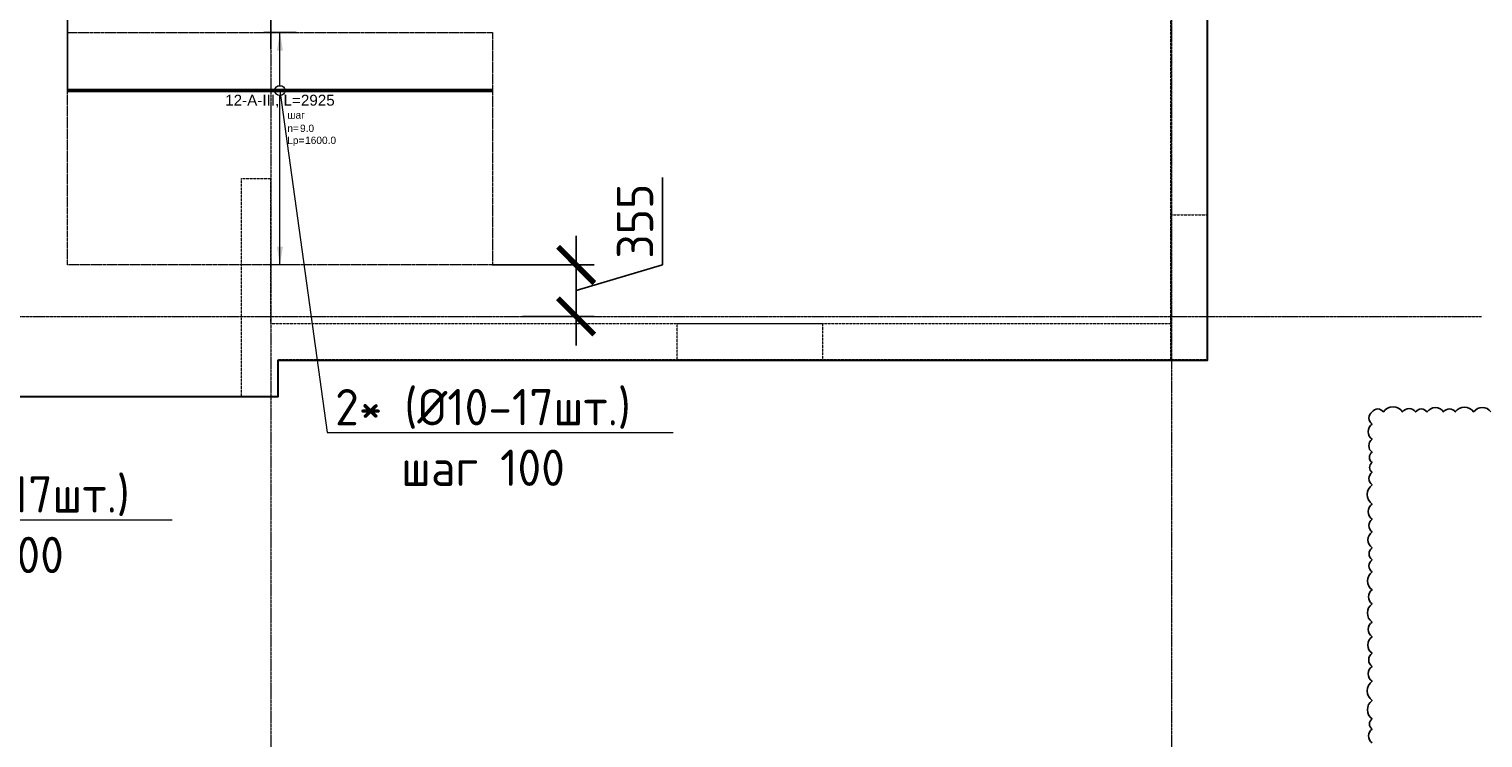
# Model space of a CAD drawing. Header units: millimetres. Extents: x -386473 to 311666, y -59273 to 291770.
# Tile 74 of 132: x 45248 to 55259, y 12096 to 16974. Entities that reach past the tile are written whole.
import ezdxf
from ezdxf import colors
from ezdxf.entities.mleader import LeaderData, LeaderLine
from ezdxf.enums import TextEntityAlignment as Align
from ezdxf.math import Vec2, Vec3

# ---------------------------------------------------------------- set-up
doc = ezdxf.new("R2010")
doc.units = ezdxf.units.MM
doc.set_wipeout_variables(frame=1)
for name, pattern in [('01 Штриховая _4 мм_', [6, 3.5, -2.5]), ('______5', [1100, 800, -100, 100, -100]), ('DASHED', [7, 5, -2, 0]), ('GOST2.303 4', [7, 5, -2, 0]), ('осевая', [50.8, 31.75, -6.35, 6.35, -6.35])]:
    doc.linetypes.add(name, pattern=pattern)
for name, color, linetype, lineweight in [('АрмСтер', 2, 'Continuous', 50), ('контур распр. стерхней', 2, 'GOST2.303 4', 20), ('Оси', 40, '______5', 18), ('Перекрытие ж_бетон', 1, 'Continuous', 30), ('подоснова', 151, 'Continuous', 5), ('РАЗМЕРЫ', 1, 'Continuous', 9)]:
    doc.layers.add(name, color=color, linetype=linetype, lineweight=lineweight)
doc.layers.add('АрмСтер_атрибуты', color=2, linetype='Continuous', lineweight=0, plot=False)
doc.layers.add('Колонна_ бетон', color=7, linetype='Continuous', lineweight=50, true_color=0xb4b496)
doc.styles.add('GOST-2.304_Type-B', font='GOST_Common.ttf')
doc.styles.get("Standard").update_dxf_attribs({"font": 'arial.ttf'})
doc.styles.add('Аннотативный', font='arial.ttf')
doc.dimstyles.new('СПДС', dxfattribs={"dimscale": 100, "dimtxt": 2.5, "dimasz": 2.5, "dimexe": 1.25, "dimexo": 0, "dimtad": 1, "dimdec": 0, "dimtxsty": 'GOST-2.304_Type-B', "dimblk": 'ARCHTICK', "dimcen": 2.5, "dimdle": 2, "dimadec": 0, "dimazin": 2, "dimtfac": 0.75, "dimtdec": 0, "dimtmove": 1, "dimatfit": 3, "dimfxl": 1, "dimtolj": 1, "dimarcsym": 1})

# ---------------------------------------------------------------- blocks, each defined once
blk = doc.blocks.new('оси2')
at = {"layer": 'Оси', "color": 16, "linetype": 'осевая', "lineweight": 0, "ltscale": 0.25, "transparency": 33554687}
for p, q in [((1024245.5, 5465.4), (1024245.5, -20739.3)), ((1030445.5, 5465.4), (1030445.5, -20739.3)), ((979200, -14692.9), (1032582.1, -14692.9))]:
    blk.add_line(p, q, dxfattribs=at)
blk = doc.blocks.new('_None')
blk = doc.blocks.new('*U454')
at = {"layer": 'РАЗМЕРЫ'}
for p, q in [((112, 400), (-112, 400)), ((112, -1200), (-112, -1200))]:
    blk.add_line(p, q, dxfattribs=at)
at = {"layer": 'РАЗМЕРЫ', "ltscale": 15}
blk.add_line((0, -1200), (0, 400), dxfattribs=at)
at = {"layer": 'РАЗМЕРЫ'}
for points in [[(0, 400), (21, 275), (-21, 275)], [(0, -1200), (21, -1075), (-21, -1075)]]:
    blk.add_solid(points, dxfattribs=at)
at = {"layer": 'АрмСтер_атрибуты', "color": 215, "ltscale": 15, "style": 'Аннотативный'}
for s, p in [('шаг', (51, -194)), ('n=', (51, -285)), ('Lр=', (50, -368))]:
    blk.add_text(s, height=50, dxfattribs=at).set_placement(p)
at = {"layer": 'АрмСтер_атрибуты', "style": 'Аннотативный', "flags": 8}
blk.add_attdef('ПОЗ', (110, 30), '', height=75, dxfattribs=at)
at = {"layer": 'АрмСтер_атрибуты', "color": 215, "style": 'Аннотативный'}
for tag, p, flags in [('ШАГ', (191, -194), 10), ('КОЛ', (138, -285), 8), ('ШИРИНА', (173, -368), 8)]:
    blk.add_attdef(tag, p, '', height=50, dxfattribs=dict(at, flags=flags))
at = {"layer": 'АрмСтер_атрибуты', "flags": 9}
for tag, p in [('МАССА', (-1034, -1010)), ('ОБОЗНАЧЕНИЕ', (-1034, -1124))]:
    blk.add_attdef(tag, p, '', height=75, dxfattribs=at)
at = {"linetype": 'Continuous', "lineweight": 0}
blk.add_wipeout([(35, 0), (28, 21), (11, 33), (-11, 33), (-28, 21), (-35, 0), (-28, -21), (-11, -33), (11, -33), (28, -21)], dxfattribs=at)
at = {"color": 0, "linetype": 'ByBlock', "lineweight": -2, "ltscale": 100}
blk.add_line((-1463, 0), (1462, 0), dxfattribs=at)
at = {"layer": 'РАЗМЕРЫ'}
blk.add_circle((0, 0), 35, dxfattribs=at)
at = {"layer": 'АрмСтер_атрибуты', "style": 'Аннотативный', "flags": 8}
blk.add_attdef('НАИМЕНОВАНИЕ', text='', height=75, dxfattribs=at).set_placement((0, -29), align=Align.TOP_CENTER)
blk = doc.blocks.new('_ArchTick')
at = {"color": 0, "linetype": 'ByBlock', "const_width": 0.15}
blk.add_lwpolyline([(-0.5, -0.5), (0.5, 0.5)], dxfattribs=at)
blk = doc.blocks.new('*D114')
at = {"layer": 'DEFPOINTS', "color": 0, "transparency": 16777216}
for p in [(45513, 17365), (46913, 16836), (45513, 16551)]:
    blk.add_point(p, dxfattribs=at)
at = {"layer": 'РАЗМЕРЫ', "color": 0, "lineweight": -2, "transparency": 16777216}
for p, q in [((45513, 16551), (45513, 17490)), ((46913, 16836), (46913, 17490)), ((47113, 17365), (45313, 17365))]:
    blk.add_line(p, q, dxfattribs=at)
at = {"layer": 'РАЗМЕРЫ', "color": 0, "lineweight": -2, "transparency": 16777216, "xscale": 250, "yscale": 250, "zscale": 250, "rotation": 180}
blk.add_blockref('_ArchTick', (45513, 17365), dxfattribs=at)
at = {"layer": 'РАЗМЕРЫ', "color": 0, "lineweight": -2, "transparency": 16777216, "xscale": 250, "yscale": 250, "zscale": 250}
blk.add_blockref('_ArchTick', (46913, 17365), dxfattribs=at)
at = {"layer": 'РАЗМЕРЫ', "color": 0, "lineweight": 0, "transparency": 16777216, "insert": (46213, 17553), "char_height": 250, "attachment_point": 5, "style": 'GOST-2.304_Type-B'}
blk.add_mtext('\\A1;1400', dxfattribs=at)
blk = doc.blocks.new('*D169')
at = {"layer": 'DEFPOINTS', "color": 0, "transparency": 16777216}
for p in [(48438, 15351), (49015, 15351), (48646, 14996, 160)]:
    blk.add_point(p, dxfattribs=at)
at = {"layer": 'РАЗМЕРЫ', "color": 0, "lineweight": -2, "transparency": 16777216}
for p, q in [((49609, 15352), (49609, 15952)), ((49015, 14796), (49015, 15551)), ((48438, 15351), (49140, 15351)), ((49015, 15174), (49609, 15352)), ((48646, 14996), (49140, 14996))]:
    blk.add_line(p, q, dxfattribs=at)
at = {"layer": 'РАЗМЕРЫ', "color": 0, "lineweight": -2, "transparency": 16777216, "xscale": 250, "yscale": 250, "zscale": 250}
for p, rotation in [((49015, 15351), 90), ((49015, 14996), 270)]:
    blk.add_blockref('_ArchTick', p, dxfattribs=dict(at, rotation=rotation))
at = {"layer": 'РАЗМЕРЫ', "color": 0, "lineweight": 0, "transparency": 16777216, "insert": (49421, 15652), "char_height": 250, "attachment_point": 5, "rotation": 90, "style": 'GOST-2.304_Type-B'}
blk.add_mtext('\\A1;355', dxfattribs=at)
blk = doc.blocks.new('стены подвала')
at = {"layer": 'Колонна_ бетон', "color": 252, "linetype": 'DASHED', "lineweight": 0, "ltscale": 0.3, "true_color": 0x939598, "transparency": 33554687}
for p, q in [((-150847, -26925, 160), (-150847, -10025, 160)), ((-151097, -26675, 160), (-151097, -16375, 160)), ((-157497, -25675, 160), (-157497, -25675, 160)), ((-157497, -25675, 160), (-157297, -25675, 160)), ((-157497, -27175, 160), (-157497, -25675, 160)), ((-157297, -25675, 160), (-157297, -25675, 160)), ((-157297, -25675, 160), (-157297, -26675, 160)), ((-157297, -26675, 160), (-151097, -26675, 160)), ((-157297, -26675, 160), (-157297, -26675, 160)), ((-151097, -26675, 160), (-151097, -26675, 160)), ((-157247, -26925, 160), (-157247, -26925, 160)), ((-150847, -26925, 160), (-157247, -26925, 160)), ((-157247, -26925, 160), (-157247, -27175, 160)), ((-150847, -26925, 160), (-150847, -26925, 160)), ((-157497, -27175, 160), (-157497, -27175, 160)), ((-157497, -27175, 160), (-157247, -27175, 160)), ((-157247, -27175, 160), (-157247, -27175, 160))]:
    blk.add_line(p, q, dxfattribs=at)
for points in [[(-151097, -25925), (-150847, -25925), (-150847, -26925), (-151097, -26925)], [(-154497, -26675), (-153497, -26675), (-153497, -26925), (-154497, -26925)]]:
    blk.add_lwpolyline(points, close=True, dxfattribs=at)

msp = doc.modelspace()

# ---------------------------------------------------------------- linework, layer by layer
at = {"color": 240, "true_color": 0xed1f24}
msp.add_lwpolyline([(55314.1, 14339.3, 0.5205671), (55195.4, 14339.3, 0.5205671), (55069.1, 14339.3, 0.5205671), (54988.8, 14339.3, 0.5205671), (54874.5, 14339.3, 0.5205671), (54795.5, 14339.3, 0.5205671), (54706.3, 14339.3, 0.5205671), (54574, 14339.3, 0.5205671), (54496.2, 14339.3, 0.5205671), (54496.2, 14255.2, 0.5205671), (54496.2, 14150.9, 0.5205671), (54496.2, 14062.4, 0.5205671), (54496.2, 13990.5, 0.5205671), (54496.2, 13923.7, 0.5205671), (54496.2, 13837.7, 0.5205671), (54496.2, 13705.3, 0.5205671), (54496.2, 13601.2, 0.5205671), (54496.2, 13513.3, 0.5205671), (54496.2, 13403.7, 0.5205671), (54496.2, 13321.6, 0.5205671), (54496.2, 13237.9, 0.5205671), (54496.2, 13114.3, 0.5205671), (54496.2, 13018.2, 0.5205671), (54496.2, 12893.6, 0.5205671), (54496.2, 12792, 0.5205671), (54496.2, 12678.5, 0.5205671), (54496.2, 12588.3, 0.5205671), (54496.2, 12486, 0.5205671), (54496.2, 12353.3, 0.5205671), (54496.2, 12226.9, 0.5205671), (54496.2, 12156.9, 0.5205671), (54496.2, 12062.1, 0.5205671)], format="xyb", dxfattribs=at)
at = {"layer": 'контур распр. стерхней', "linetype": '01 Штриховая _4 мм_'}
msp.add_lwpolyline([(48438.3, 15351.3), (45513.3, 15351.3), (45513.3, 16951.3), (48438.3, 16951.3)], close=True, dxfattribs=at)
at = {"layer": 'Перекрытие ж_бетон'}
msp.add_lwpolyline([(6063.2, 14696.4), (10163.2, 14696.4), (10163.2, 14446.4), (46963.2, 14446.4), (46963.2, 14696.4), (53363.2, 14696.4), (53363.2, 31596.4), (5813.4, 31596.4), (5813.4, 17596.4), (6063.2, 17596.4), (6063.2, 14696.4)], dxfattribs=at)

# ---------------------------------------------------------------- block references
at = {"layer": 'РАЗМЕРЫ'}
msp.add_blockref('оси2', (-977331.7, 29689.3, 160), dxfattribs=at)

# ---------------------------------------------------------------- leaders
at = {"layer": 'подоснова', "color": 3, "ltscale": 0.3}
ml = msp.add_multileader_mtext('Standard', dxfattribs=at)
ml.set_content('2* (%%C10-17шт.)\\Pшаг 100', color=3, style='GOST-2.304_Type-B')
ml.set_leader_properties(color=256, linetype='ByLayer', lineweight=15)
ml.set_arrow_properties(name='NONE')
ml.build(insert=Vec2(0, 0))
ml.multileader.update_dxf_attribs({"text_left_attachment_type": 6, "text_right_attachment_type": 6, "dogleg_length": 0.1, "arrow_head_size": 18})
ctx = ml.context
ctx.base_point, ctx.char_height, ctx.arrow_head_size, ctx.landing_gap_size, ctx.plane_origin = Vec3(47372.2, 17574, 360), 250, 18, 20, Vec3(41535.2, 22905.4, 360)
ctx.left_attachment, ctx.right_attachment, ctx.text_align_type = 6, 6, 1
notes = []
notes.append((ctx, [(1, (1, 1, 0), (49519.2, 17574, 360), (-1, 0), 0.1, [(0, [(50175.8, 20151.3, 360)], 0, [])])]))
ctx.mtext.insert, ctx.mtext.alignment, ctx.mtext.flow_direction = Vec3(48445.6, 17874, 360), 2, 5
for ctx, leaders in notes:
    for number, flags, end, landing, length, lines in leaders:
        leader = LeaderData()
        leader.index, (leader.has_last_leader_line, leader.has_dogleg_vector, leader.attachment_direction) = number, flags
        leader.last_leader_point, leader.dogleg_vector, leader.dogleg_length = Vec3(end), Vec3(landing), length
        for number, points, colour, breaks in lines:
            line = LeaderLine()
            line.index, line.vertices, line.color, line.breaks = number, Vec3.list(points), colors.encode_raw_color(colour), breaks
            leader.lines.append(line)
        ctx.leaders.append(leader)

# ---------------------------------------------------------------- next in the draw order: block references
at = {"layer": 'АрмСтер', "ltscale": 15}
ref = msp.add_blockref('*U454', (46975.8, 16551.3), dxfattribs=at)
ref.add_attrib('НАИМЕНОВАНИЕ', '12-A-III, L=2925', dxfattribs={"layer": 'АрмСтер_атрибуты', "height": 75, "style": 'Аннотативный', "flags": 8}).set_placement((46975.8, 16521.9), align=Align.TOP_CENTER)
ref.add_attrib('КОЛ', '9.0', (47113.9, 16266.1), dxfattribs={"layer": 'АрмСтер_атрибуты', "color": 215, "height": 50, "style": 'Аннотативный', "flags": 8})
ref.add_attrib('ШИРИНА', '1600.0', (47148.7, 16183.5), dxfattribs={"layer": 'АрмСтер_атрибуты', "color": 215, "height": 50, "style": 'Аннотативный', "flags": 8})

# ---------------------------------------------------------------- next in the draw order: block references
at = {"layer": 'РАЗМЕРЫ'}
msp.add_blockref('стены подвала', (204207.7, 41621.8), dxfattribs=at)

# ---------------------------------------------------------------- next in the draw order: dimensions: what is measured, and where the dimension line sits
at = {"layer": 'РАЗМЕРЫ', "color": 1, "lineweight": 0}
dim = msp.add_linear_dim(base=(45513.3, 17365.4), p1=(46913, 16836.4), p2=(45513.3, 16551.3), dimstyle='СПДС', dxfattribs=at)
dim.commit()
dim.dimension.update_dxf_attribs({"geometry": '*D114', "text_midpoint": (46213.2, 17552.9)})
dim = msp.add_linear_dim(base=(49015, 15351.3), p1=(48645.6, 14996.4, 160), p2=(48438.3, 15351.3), angle=90, dimstyle='СПДС', dxfattribs=at)
dim.commit()
dim.dimension.update_dxf_attribs({"geometry": '*D169', "text_midpoint": (49421.2, 15414.5)})

# ---------------------------------------------------------------- next in the draw order: leaders
at = {"layer": 'подоснова', "color": 3, "ltscale": 0.3}
ml = msp.add_multileader_mtext('Standard', dxfattribs=at)
ml.set_content('2* (%%C10-17шт.)\\Pшаг 100', color=3, style='GOST-2.304_Type-B')
ml.set_leader_properties(color=256, linetype='ByLayer', lineweight=15)
ml.set_arrow_properties(name='NONE')
ml.build(insert=Vec2(0, 0))
ml.multileader.update_dxf_attribs({"text_left_attachment_type": 6, "text_right_attachment_type": 6, "dogleg_length": 0.1, "arrow_head_size": 18})
ctx = ml.context
ctx.base_point, ctx.char_height, ctx.arrow_head_size, ctx.landing_gap_size, ctx.plane_origin = Vec3(47300.5, 14197.1, 360), 250, 18, 20, Vec3(38335.2, 19305.4, 360)
ctx.left_attachment, ctx.right_attachment, ctx.text_align_type = 6, 6, 1
notes = []
notes.append((ctx, [(0, (1, 1, 0), (47300.4, 14197.1, 360), (1, 0), 0.1, [(0, [(46975.8, 16551.3, 360)], 0, [])])]))
ctx.mtext.insert, ctx.mtext.alignment, ctx.mtext.flow_direction = Vec3(48373.9, 14497.1, 360), 2, 5
ml = msp.add_multileader_mtext('Standard', dxfattribs=at)
ml.set_content('2* (%%C10-17шт.)\\Pшаг 100', color=3, style='GOST-2.304_Type-B')
ml.set_leader_properties(color=256, linetype='ByLayer', lineweight=15)
ml.set_arrow_properties(name='NONE')
ml.build(insert=Vec2(0, 0))
ml.multileader.update_dxf_attribs({"text_left_attachment_type": 6, "text_right_attachment_type": 6, "dogleg_length": 0.1, "arrow_head_size": 18})
ctx = ml.context
ctx.base_point, ctx.char_height, ctx.arrow_head_size, ctx.landing_gap_size, ctx.plane_origin = Vec3(43850.5, 13597.1, 360), 250, 18, 20, Vec3(34885.2, 18705.4, 360)
ctx.left_attachment, ctx.right_attachment, ctx.text_align_type = 6, 6, 1
notes.append((ctx, [(0, (1, 1, 0), (43850.4, 13597.1, 360), (1, 0), 0.1, [(0, [(43525.8, 15966.4, 360)], 0, [])])]))
ctx.mtext.insert, ctx.mtext.alignment, ctx.mtext.flow_direction = Vec3(44923.9, 13897.1, 360), 2, 5
for ctx, leaders in notes:
    for number, flags, end, landing, length, lines in leaders:
        leader = LeaderData()
        leader.index, (leader.has_last_leader_line, leader.has_dogleg_vector, leader.attachment_direction) = number, flags
        leader.last_leader_point, leader.dogleg_vector, leader.dogleg_length = Vec3(end), Vec3(landing), length
        for number, points, colour, breaks in lines:
            line = LeaderLine()
            line.index, line.vertices, line.color, line.breaks = number, Vec3.list(points), colors.encode_raw_color(colour), breaks
            leader.lines.append(line)
        ctx.leaders.append(leader)

doc.saveas('drawing.dxf')
